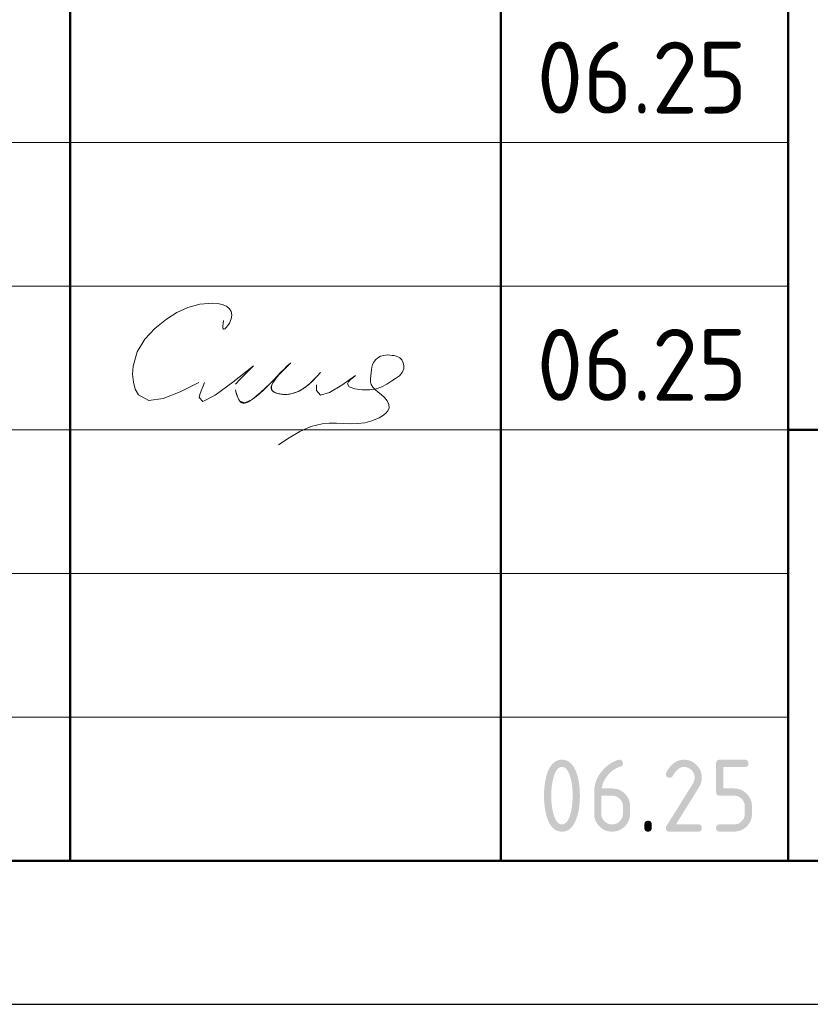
# Model space of a CAD drawing. Header units: millimetres. Extents: x 0 to 74351, y 0 to 35640.
# Tile 3 of 8: x 32189 to 35493, y 0 to 4113. Entities that reach past the tile are written whole.
import ezdxf

# ---------------------------------------------------------------- set-up
doc = ezdxf.new("R2010")
doc.units = ezdxf.units.MM
doc.layers.add('Standard', color=7, linetype='Continuous', lineweight=25)
doc.styles.add('ISOCPEUR', font='isocpeur.ttf')

msp = doc.modelspace()

# ---------------------------------------------------------------- hatches: boundary and pattern name
at = {"layer": 'Standard', "linetype": 'Continuous', "lineweight": 25, "transparency": 33554687}
h = msp.add_hatch(color=7, dxfattribs=at)
h.paths.add_polyline_path([(34499.8, 871.5), (34499.8, 880.9), (34499.3, 889.9), (34498.8, 899), (34497.8, 907.7), (34496.8, 916.5), (34495.3, 925), (34493.9, 933.5), (34491.9, 941.7), (34490.4, 948), (34488.7, 953.4), (34487, 958.8), (34485.1, 963.5), (34483.2, 968.2), (34481.1, 972.1), (34479, 975.9), (34476.7, 979), (34474.4, 982.2), (34471.8, 984.5), (34469.3, 986.8), (34466.6, 988.4), (34463.9, 989.9), (34461, 990.7), (34458.1, 991.5), (34455, 991.5), (34451.9, 991.5), (34449, 990.7), (34446.1, 989.9), (34443.4, 988.4), (34440.8, 986.8), (34438.3, 984.5), (34435.8, 982.1), (34433.5, 979), (34431.2, 975.9), (34429.1, 972), (34427, 968.1), (34425.1, 963.4), (34423.2, 958.7), (34421.5, 953.2), (34419.8, 947.8), (34418.3, 941.5), (34416.3, 933.1), (34414.8, 924.5), (34413.2, 916), (34412.2, 907.2), (34411.2, 898.5), (34410.7, 889.5), (34410.2, 880.6), (34410.2, 871.5), (34410.2, 862.3), (34410.7, 853.3), (34411.2, 844.3), (34412.2, 835.5), (34413.2, 826.7), (34414.6, 818.2), (34416.1, 809.6), (34418.1, 801.4), (34419.6, 795.1), (34421.3, 789.7), (34423, 784.2), (34424.9, 779.6), (34426.8, 774.9), (34428.9, 771), (34431, 767.1), (34433.3, 764), (34435.6, 760.9), (34438.1, 758.6), (34440.6, 756.3), (34443.3, 754.7), (34446.1, 753.2), (34449, 752.4), (34451.9, 751.6), (34455, 751.6), (34458.1, 751.6), (34461, 752.4), (34463.9, 753.2), (34466.6, 754.7), (34469.3, 756.3), (34471.8, 758.6), (34474.4, 760.9), (34476.7, 764), (34479, 767.1), (34481.1, 771), (34483.2, 774.9), (34485.1, 779.6), (34487, 784.2), (34488.7, 789.7), (34490.4, 795.1), (34491.9, 801.4), (34493.9, 809.6), (34495.3, 818.2), (34496.8, 826.7), (34497.8, 835.5), (34498.8, 844.3), (34499.3, 853.3), (34499.8, 862.3)])
h.paths.add_polyline_path([(34529.9, 871.5), (34529.9, 864.8), (34529.6, 858.4), (34529.4, 851.9), (34529, 845.6), (34528.6, 839.4), (34528, 833.4), (34527.4, 827.3), (34526.6, 821.5), (34525.7, 815.7), (34524.7, 810.2), (34523.7, 804.6), (34522.4, 799.3), (34521.2, 793.9), (34519.8, 788.8), (34518.3, 783.7), (34516.7, 778.8), (34514.3, 771.7), (34511.5, 765.4), (34508.7, 759.1), (34505.6, 753.8), (34502.5, 748.4), (34499, 743.9), (34495.5, 739.4), (34491.6, 735.9), (34487.8, 732.3), (34483.5, 729.6), (34479.3, 726.9), (34474.7, 725.1), (34470.2, 723.3), (34465.2, 722.4), (34460.3, 721.5), (34455, 721.5), (34449.7, 721.5), (34444.7, 722.4), (34439.8, 723.3), (34435.2, 725.1), (34430.6, 726.9), (34426.4, 729.6), (34422.2, 732.2), (34418.4, 735.8), (34414.5, 739.4), (34411, 743.8), (34407.5, 748.3), (34404.4, 753.6), (34401.2, 759), (34398.5, 765.2), (34395.7, 771.5), (34393.3, 778.6), (34391.6, 783.5), (34390.2, 788.6), (34388.8, 793.7), (34387.5, 799.1), (34386.3, 804.4), (34385.3, 810), (34384.2, 815.6), (34383.4, 821.4), (34382.6, 827.2), (34382, 833.2), (34381.4, 839.3), (34380.9, 845.5), (34380.5, 851.8), (34380.3, 858.3), (34380.1, 864.8), (34380.1, 871.5), (34380.1, 878.3), (34380.3, 884.8), (34380.5, 891.3), (34380.9, 897.6), (34381.4, 903.8), (34382, 909.9), (34382.6, 915.9), (34383.4, 921.7), (34384.2, 927.5), (34385.3, 933.1), (34386.3, 938.7), (34387.5, 944), (34388.8, 949.4), (34390.2, 954.5), (34391.6, 959.6), (34393.3, 964.5), (34395.7, 971.6), (34398.5, 977.9), (34401.2, 984.1), (34404.4, 989.5), (34407.5, 994.8), (34411, 999.3), (34414.5, 1003.7), (34418.4, 1007.3), (34422.2, 1010.9), (34426.4, 1013.5), (34430.6, 1016.2), (34435.2, 1018), (34439.8, 1019.8), (34444.7, 1020.7), (34449.7, 1021.5), (34455, 1021.5), (34460.3, 1021.5), (34465.2, 1020.6), (34470.2, 1019.8), (34474.7, 1018), (34479.3, 1016.2), (34483.5, 1013.5), (34487.8, 1010.8), (34491.6, 1007.2), (34495.5, 1003.6), (34499, 999.2), (34502.5, 994.7), (34505.6, 989.3), (34508.7, 984), (34511.5, 977.7), (34514.3, 971.4), (34516.7, 964.3), (34518.3, 959.4), (34519.8, 954.3), (34521.2, 949.2), (34522.4, 943.8), (34523.7, 938.5), (34524.7, 932.9), (34525.7, 927.3), (34526.6, 921.5), (34527.4, 915.7), (34528, 909.7), (34528.6, 903.7), (34529, 897.5), (34529.4, 891.2), (34529.6, 884.7), (34529.9, 878.3)], flags=16)
h = msp.add_hatch(color=7, dxfattribs=at)
h.paths.add_polyline_path([(34620, 871.5), (34620, 796.6), (34620, 791.9), (34620.8, 787.5), (34621.6, 783.2), (34623.3, 779.2), (34624.9, 775.2), (34627.3, 771.6), (34629.8, 767.9), (34633, 764.7), (34636.3, 761.4), (34639.9, 758.9), (34643.5, 756.5), (34647.5, 754.9), (34651.5, 753.2), (34655.8, 752.4), (34660.1, 751.6), (34664.8, 751.6), (34669.5, 751.6), (34673.9, 752.4), (34678.2, 753.2), (34682.2, 754.9), (34686.1, 756.5), (34689.7, 759), (34693.4, 761.5), (34696.6, 764.8), (34699.9, 768.1), (34702.3, 771.7), (34704.7, 775.3), (34706.4, 779.3), (34708, 783.3), (34708.8, 787.6), (34709.6, 791.9), (34709.6, 796.6), (34709.6, 826.6), (34709.6, 831.3), (34708.8, 835.6), (34708, 840), (34706.4, 844), (34704.7, 848), (34702.2, 851.6), (34699.8, 855.2), (34696.5, 858.5), (34693.2, 861.7), (34689.6, 864.2), (34686, 866.6), (34682, 868.3), (34678.1, 869.9), (34673.8, 870.7), (34669.5, 871.5), (34664.8, 871.5)])
h.paths.add_polyline_path([(34694.7, 1021.5), (34696.5, 1021.5), (34698.2, 1021.3), (34699.8, 1021.1), (34701.2, 1020.6), (34702.6, 1020.1), (34703.8, 1019.4), (34705, 1018.7), (34705.9, 1017.8), (34706.8, 1016.9), (34707.5, 1015.7), (34708.2, 1014.5), (34708.7, 1013.1), (34709.2, 1011.7), (34709.4, 1010.1), (34709.6, 1008.4), (34709.6, 1006.6), (34709.6, 1003.8), (34709.2, 1001.6), (34708.7, 999.4), (34707.8, 997.7), (34706.8, 996.1), (34705.4, 995.1), (34704, 994.1), (34702.2, 993.6), (34698, 992.5), (34694, 991.1), (34689.9, 989.7), (34686, 987.9), (34682.1, 986.2), (34678.4, 984), (34674.6, 981.9), (34671, 979.4), (34667.3, 976.9), (34663.8, 974), (34660.3, 971.2), (34657, 968), (34653.6, 964.7), (34650.3, 961.1), (34647.1, 957.6), (34644, 953.6), (34639.1, 947.4), (34635.2, 941), (34631.3, 934.6), (34628.4, 928.1), (34625.6, 921.6), (34623.8, 915), (34621.9, 908.4), (34621.1, 901.6), (34664.9, 901.6), (34668.8, 901.6), (34672.6, 901.3), (34676.5, 900.9), (34680.1, 900.2), (34683.8, 899.6), (34687.2, 898.5), (34690.7, 897.5), (34694.1, 896.1), (34697.4, 894.8), (34700.6, 893.1), (34703.7, 891.4), (34706.7, 889.3), (34709.8, 887.3), (34712.6, 884.9), (34715.4, 882.5), (34718.2, 879.8), (34720.8, 877), (34723.2, 874.2), (34725.5, 871.3), (34727.6, 868.3), (34729.6, 865.2), (34731.3, 862.1), (34733, 858.9), (34734.3, 855.6), (34735.6, 852.2), (34736.7, 848.8), (34737.7, 845.3), (34738.3, 841.7), (34739, 838), (34739.3, 834.3), (34739.7, 830.5), (34739.7, 826.6), (34739.7, 796.6), (34739.7, 792.6), (34739.3, 788.9), (34739, 785.1), (34738.3, 781.5), (34737.6, 777.9), (34736.6, 774.4), (34735.6, 770.9), (34734.2, 767.6), (34732.8, 764.3), (34731.1, 761.1), (34729.4, 757.9), (34727.4, 754.9), (34725.3, 751.8), (34722.9, 749), (34720.5, 746.1), (34717.8, 743.4), (34715.1, 740.6), (34712.2, 738.3), (34709.3, 735.9), (34706.3, 733.8), (34703.2, 731.8), (34700.1, 730.1), (34696.9, 728.4), (34693.6, 727), (34690.3, 725.6), (34686.8, 724.6), (34683.4, 723.6), (34679.8, 722.9), (34676.2, 722.2), (34672.4, 721.9), (34668.7, 721.5), (34664.8, 721.5), (34660.9, 721.5), (34657.1, 721.9), (34653.4, 722.2), (34649.8, 722.9), (34646.2, 723.6), (34642.7, 724.6), (34639.2, 725.6), (34635.9, 727), (34632.6, 728.3), (34629.4, 730), (34626.2, 731.7), (34623.2, 733.7), (34620.2, 735.8), (34617.3, 738.2), (34614.5, 740.5), (34611.7, 743.2), (34609, 746), (34606.6, 748.8), (34604.3, 751.7), (34602.2, 754.7), (34600.2, 757.7), (34598.5, 760.9), (34596.8, 764), (34595.4, 767.3), (34594, 770.6), (34593, 774.1), (34592, 777.5), (34591.3, 781.1), (34590.6, 784.7), (34590.3, 788.4), (34590, 792.2), (34590, 796.1), (34590, 886.5), (34590, 892.9), (34590.5, 899.1), (34591, 905.3), (34592.1, 911.2), (34593.1, 917.2), (34594.7, 923), (34596.3, 928.7), (34598.4, 934.3), (34600.5, 939.9), (34603.1, 945.3), (34605.8, 950.7), (34609, 955.9), (34612.1, 961.1), (34615.8, 966.1), (34619.5, 971.1), (34623.7, 975.9), (34627, 979.6), (34630.4, 983), (34633.7, 986.5), (34637.2, 989.7), (34640.6, 992.8), (34644.1, 995.8), (34647.6, 998.7), (34651.2, 1001.3), (34654.8, 1004), (34658.5, 1006.3), (34662.1, 1008.7), (34665.8, 1010.8), (34669.6, 1012.9), (34673.4, 1014.7), (34677.2, 1016.6), (34681.1, 1018.1), (34683.3, 1019), (34685.2, 1019.6), (34687.2, 1020.3), (34688.9, 1020.7), (34690.6, 1021.1), (34692, 1021.3), (34693.5, 1021.5)], flags=16)
for points in [[(34964.6, 1021.5), (34968.5, 1021.5), (34972.2, 1021.2), (34976, 1020.9), (34979.6, 1020.2), (34983.2, 1019.5), (34986.7, 1018.5), (34990.1, 1017.4), (34993.4, 1016.1), (34996.7, 1014.7), (34999.9, 1013), (35003.1, 1011.3), (35006.1, 1009.2), (35009.1, 1007.2), (35012, 1004.8), (35014.9, 1002.4), (35017.6, 999.6), (35020.4, 996.9), (35022.8, 994), (35025.2, 991.1), (35027.2, 988.1), (35029.3, 985), (35031, 981.9), (35032.7, 978.7), (35034.1, 975.4), (35035.5, 972.1), (35036.5, 968.6), (35037.5, 965.2), (35038.2, 961.5), (35038.9, 957.9), (35039.2, 954.2), (35039.6, 950.4), (35039.6, 946.6), (35039.6, 941.2), (35038.7, 935.9), (35037.9, 930.5), (35036.2, 925.1), (35034.5, 919.7), (35031.9, 914.3), (35029.3, 908.8), (35025.9, 903.4), (34931.4, 751.6), (35024.6, 751.6), (35026.4, 751.6), (35028.1, 751.4), (35029.7, 751.1), (35031.1, 750.7), (35032.5, 750.2), (35033.7, 749.5), (35034.9, 748.8), (35035.8, 747.8), (35036.8, 746.9), (35037.5, 745.7), (35038.2, 744.6), (35038.6, 743.2), (35039.1, 741.7), (35039.3, 740.1), (35039.6, 738.4), (35039.6, 736.6), (35039.6, 734.7), (35039.3, 733), (35039.1, 731.4), (35038.6, 730), (35038.2, 728.6), (35037.5, 727.4), (35036.8, 726.2), (35035.8, 725.3), (35034.9, 724.4), (35033.7, 723.7), (35032.5, 723), (35031.1, 722.5), (35029.7, 722), (35028.1, 721.8), (35026.4, 721.5), (35024.6, 721.5), (34904.6, 721.5), (34902.7, 721.5), (34901.1, 721.8), (34899.5, 722), (34898.1, 722.5), (34896.7, 723), (34895.5, 723.7), (34894.3, 724.4), (34893.4, 725.3), (34892.4, 726.2), (34891.7, 727.4), (34891, 728.6), (34890.6, 730), (34890.1, 731.4), (34889.9, 733), (34889.6, 734.7), (34889.6, 736.5), (34889.6, 738.8), (34890.2, 741), (34890.9, 743.1), (34892.1, 745.2), (35002.1, 921.7), (35004, 924.7), (35005.4, 927.8), (35006.8, 930.8), (35007.7, 933.9), (35008.6, 937), (35009.1, 940.2), (35009.6, 943.3), (35009.6, 946.5), (35009.6, 951.2), (35008.8, 955.5), (35007.9, 959.8), (35006.3, 963.8), (35004.6, 967.7), (35002.2, 971.4), (34999.7, 975), (34996.4, 978.3), (34993.1, 981.6), (34989.5, 984.1), (34985.8, 986.6), (34981.9, 988.2), (34977.9, 989.8), (34973.6, 990.7), (34969.3, 991.5), (34964.6, 991.5), (34961.4, 991.5), (34958.3, 990.9), (34955.2, 990.3), (34952.1, 989.1), (34949.1, 988), (34946.1, 986.2), (34943.1, 984.4), (34940.1, 982.1), (34937.2, 979.7), (34934.3, 976.8), (34931.4, 973.8), (34928.6, 970.3), (34925.8, 966.7), (34923, 962.6), (34920.3, 958.5), (34917.6, 953.8), (34916.5, 952), (34915.2, 950.6), (34913.9, 949.2), (34912.3, 948.3), (34910.7, 947.4), (34908.8, 947), (34906.8, 946.5), (34904.6, 946.5), (34902.7, 946.5), (34901.1, 946.7), (34899.5, 947), (34898.1, 947.4), (34896.7, 947.9), (34895.5, 948.6), (34894.3, 949.3), (34893.4, 950.3), (34892.4, 951.2), (34891.7, 952.4), (34891, 953.5), (34890.6, 954.9), (34890.1, 956.3), (34889.9, 958), (34889.6, 959.6), (34889.6, 961.5), (34889.6, 963.2), (34890, 964.7), (34890.3, 966.3), (34891, 967.6), (34894.5, 974.4), (34898.2, 980.3), (34902, 986.2), (34906.1, 991.2), (34910.1, 996.3), (34914.4, 1000.5), (34918.8, 1004.7), (34923.4, 1008.1), (34928, 1011.4), (34932.8, 1014), (34937.7, 1016.5), (34942.9, 1018.2), (34948, 1019.9), (34953.5, 1020.7), (34958.9, 1021.5)], [(35099.5, 886.5), (35099.5, 1006.5), (35099.5, 1008.4), (35099.8, 1010.1), (35100, 1011.7), (35100.4, 1013.1), (35100.9, 1014.5), (35101.6, 1015.7), (35102.3, 1016.9), (35103.3, 1017.8), (35104.2, 1018.7), (35105.4, 1019.4), (35106.5, 1020.1), (35107.9, 1020.6), (35109.3, 1021.1), (35111, 1021.3), (35112.6, 1021.5), (35114.5, 1021.5), (35219.2, 1021.5), (35221.1, 1021.5), (35222.7, 1021.3), (35224.3, 1021.1), (35225.7, 1020.6), (35227.1, 1020.1), (35228.3, 1019.4), (35229.5, 1018.7), (35230.4, 1017.8), (35231.4, 1016.9), (35232.1, 1015.7), (35232.8, 1014.5), (35233.2, 1013.1), (35233.7, 1011.7), (35234, 1010), (35234.2, 1008.4), (35234.2, 1006.5), (35234.2, 1004.6), (35234, 1003), (35233.7, 1001.4), (35233.2, 999.9), (35232.8, 998.5), (35232.1, 997.4), (35231.4, 996.2), (35230.4, 995.2), (35229.5, 994.3), (35228.3, 993.6), (35227.1, 992.9), (35225.7, 992.4), (35224.3, 992), (35222.7, 991.7), (35221.1, 991.5), (35219.2, 991.5), (35129.6, 991.5), (35129.6, 901.6), (35174.4, 901.6), (35178.3, 901.6), (35182.1, 901.3), (35185.8, 900.9), (35189.4, 900.2), (35193, 899.5), (35196.4, 898.5), (35199.9, 897.5), (35203.2, 896.1), (35206.5, 894.7), (35209.7, 893), (35212.8, 891.3), (35215.9, 889.2), (35218.9, 887.1), (35221.8, 884.7), (35224.6, 882.3), (35227.4, 879.5), (35230.1, 876.8), (35232.5, 873.9), (35234.9, 871), (35236.9, 868), (35239, 864.9), (35240.7, 861.8), (35242.4, 858.6), (35243.8, 855.3), (35245.1, 852), (35246.2, 848.5), (35247.2, 845.1), (35247.9, 841.5), (35248.5, 837.9), (35248.9, 834.2), (35249.2, 830.4), (35249.2, 826.6), (35249.2, 796.6), (35249.2, 792.7), (35248.9, 788.9), (35248.5, 785.2), (35247.9, 781.6), (35247.2, 778), (35246.1, 774.5), (35245.1, 771), (35243.7, 767.7), (35242.4, 764.4), (35240.6, 761.2), (35238.9, 758.1), (35236.9, 755), (35234.8, 752), (35232.4, 749.1), (35230, 746.2), (35227.2, 743.5), (35224.5, 740.7), (35221.6, 738.3), (35218.7, 735.9), (35215.7, 733.9), (35212.7, 731.8), (35209.5, 730.1), (35206.3, 728.4), (35203, 727), (35199.7, 725.7), (35196.3, 724.6), (35192.8, 723.6), (35189.2, 722.9), (35185.7, 722.2), (35182, 721.9), (35178.2, 721.5), (35174.4, 721.5), (35114.5, 721.5), (35112.6, 721.5), (35111, 721.8), (35109.3, 722), (35107.9, 722.5), (35106.5, 723), (35105.4, 723.7), (35104.2, 724.4), (35103.3, 725.3), (35102.3, 726.2), (35101.6, 727.4), (35100.9, 728.6), (35100.5, 730), (35100, 731.4), (35099.8, 733), (35099.5, 734.7), (35099.5, 736.6), (35099.5, 738.4), (35099.8, 740.1), (35100, 741.7), (35100.4, 743.2), (35100.9, 744.6), (35101.6, 745.7), (35102.3, 746.9), (35103.3, 747.8), (35104.2, 748.8), (35105.4, 749.5), (35106.5, 750.2), (35107.9, 750.7), (35109.3, 751.1), (35111, 751.4), (35112.6, 751.6), (35114.5, 751.6), (35174.3, 751.6), (35179, 751.6), (35183.4, 752.4), (35187.7, 753.2), (35191.7, 754.9), (35195.7, 756.5), (35199.3, 758.9), (35202.9, 761.4), (35206.1, 764.7), (35209.4, 767.9), (35211.9, 771.6), (35214.3, 775.2), (35215.9, 779.2), (35217.6, 783.2), (35218.4, 787.5), (35219.2, 791.9), (35219.2, 796.6), (35219.2, 826.6), (35219.2, 831.2), (35218.4, 835.5), (35217.5, 839.9), (35215.9, 843.8), (35214.3, 847.8), (35211.8, 851.4), (35209.3, 855.1), (35206, 858.4), (35202.8, 861.7), (35199.1, 864.1), (35195.5, 866.6), (35191.5, 868.3), (35187.6, 869.9), (35183.3, 870.7), (35179, 871.5), (35174.3, 871.5), (35114.5, 871.5), (35112.6, 871.5), (35111, 871.8), (35109.3, 872), (35107.9, 872.5), (35106.5, 873), (35105.4, 873.7), (35104.2, 874.4), (35103.3, 875.3), (35102.3, 876.2), (35101.6, 877.4), (35100.9, 878.6), (35100.4, 880), (35100, 881.4), (35099.8, 883), (35099.5, 884.7)], [(34799.8, 751.6), (34799.8, 753.5), (34800, 755.1), (34800.3, 756.8), (34800.7, 758.2), (34801.2, 759.6), (34801.9, 760.8), (34802.6, 761.9), (34803.6, 762.9), (34804.5, 763.8), (34805.7, 764.5), (34806.8, 765.2), (34808.2, 765.7), (34809.7, 766.2), (34811.3, 766.4), (34812.9, 766.6), (34814.8, 766.6), (34816.7, 766.6), (34818.3, 766.4), (34820, 766.2), (34821.4, 765.7), (34822.8, 765.2), (34824, 764.5), (34825.2, 763.8), (34826.1, 762.9), (34827, 761.9), (34827.7, 760.8), (34828.4, 759.6), (34828.9, 758.2), (34829.4, 756.8), (34829.6, 755.1), (34829.8, 753.5), (34829.8, 751.6), (34829.8, 736.6), (34829.8, 734.7), (34829.6, 733), (34829.4, 731.4), (34828.9, 730), (34828.4, 728.6), (34827.7, 727.4), (34827, 726.2), (34826.1, 725.3), (34825.2, 724.4), (34824, 723.7), (34822.8, 723), (34821.4, 722.5), (34820, 722), (34818.3, 721.8), (34816.7, 721.5), (34814.8, 721.5), (34812.9, 721.5), (34811.3, 721.8), (34809.7, 722), (34808.2, 722.5), (34806.8, 723), (34805.7, 723.7), (34804.5, 724.4), (34803.6, 725.3), (34802.6, 726.2), (34801.9, 727.4), (34801.2, 728.6), (34800.7, 730), (34800.3, 731.4), (34800, 733), (34799.8, 734.7), (34799.8, 736.6)]]:
    msp.add_hatch(color=7, dxfattribs=at).paths.add_polyline_path(points, flags=16)

# ---------------------------------------------------------------- linework, layer by layer
at = {"layer": 'Standard', "color": 7, "linetype": 'Continuous', "lineweight": 50, "transparency": 33554687}
for p, q in [((32400, 600), (32400, 7200)), ((34200, 600), (34200, 7200)), ((35400, 600), (35400, 7200)), ((35400, 2400), (49800, 2400))]:
    msp.add_line(p, q, dxfattribs=at)
at = {"layer": 'Standard', "color": 7, "linetype": 'Continuous', "lineweight": 13, "transparency": 33554687}
for p, q in [((27600, 3600), (35400, 3600)), ((27600, 3000), (35400, 3000)), ((27600, 3000), (35400, 3000)), ((27600, 2400), (35400, 2400)), ((27600, 2400), (35400, 2400)), ((27600, 1800), (35400, 1800)), ((27600, 1200), (35400, 1200))]:
    msp.add_line(p, q, dxfattribs=at)
at = {"layer": 'Standard', "color": 7, "linetype": 'Continuous', "lineweight": 25, "transparency": 33554687}
msp.add_line((27600, 600), (49800, 600), dxfattribs=at)
msp.add_line((27600, 600), (49800, 600), dxfattribs=at)
msp.add_line((27600, 600), (49800, 600), dxfattribs=at)
msp.add_lwpolyline([(0, 0), (50400, 0), (50400, 35640), (0, 35640), (0, 0)], close=True, dxfattribs=at)
msp.add_lwpolyline([(0, 0), (50400, 0), (50400, 35640), (0, 35640), (0, 0)], close=True, dxfattribs=at)
at = {"layer": 'Standard', "color": 7, "linetype": 'Continuous', "lineweight": 50, "transparency": 33554687}
msp.add_lwpolyline([(2400, 35040), (49800, 35040), (49800, 600), (2400, 600), (2400, 35040)], close=True, dxfattribs=at)
at = {"layer": 'Standard', "color": 250, "linetype": 'Continuous', "lineweight": 18, "true_color": 0x2d2d2d, "transparency": 33554687}
for points in [[(33040.4, 2856.7), (33038.6, 2844.1), (33037.5, 2832.9), (33037.9, 2824.6), (33040.4, 2820.7), (33045.4, 2822), (33052.1, 2827.6), (33059.3, 2836.1), (33065.8, 2846.1), (33072.8, 2863.1), (33074.8, 2879.3), (33072.4, 2893.9), (33065.8, 2906.1), (33052.7, 2917.1), (33035.5, 2924.1), (33015.8, 2927.8), (32995.3, 2929.2), (32941.5, 2925), (32892, 2911.2), (32846, 2889.5), (32802.5, 2861.9), (32754, 2823.6), (32711.7, 2778.7), (32679.9, 2726.4), (32662.7, 2665.8), (32660.8, 2632.1), (32663.8, 2599), (32671.8, 2569.2), (32684.9, 2545.6), (32728.1, 2523.1), (32788.3, 2531), (32859.9, 2559.1), (32937.1, 2597.2)], [(33446.1, 2639), (33445.5, 2638.3), (33444.9, 2637.6), (33444.3, 2637), (33443.6, 2636.3), (33434.6, 2626.5), (33425.5, 2616.8), (33416.1, 2607.3), (33406.5, 2598), (33400.4, 2592.6), (33394.2, 2587.3), (33387.9, 2582.1), (33381.3, 2577.2), (33375.9, 2573.4), (33370.3, 2569.8), (33364.7, 2566.5), (33358.9, 2563.3), (33353.8, 2560.7), (33348.5, 2558.3), (33343.2, 2556.2), (33337.8, 2554.2), (33332.8, 2552.7), (33327.6, 2551.3), (33322.5, 2550.1), (33317.3, 2549.2), (33312.1, 2548.5), (33306.9, 2548), (33301.8, 2547.7), (33296.6, 2547.7), (33291.3, 2547.9), (33286, 2548.3), (33280.8, 2548.9), (33275.6, 2549.7), (33271.4, 2550.6), (33267.2, 2551.6), (33263, 2552.8), (33259, 2554.3), (33256.4, 2555.4), (33253.8, 2556.6), (33251.3, 2558), (33249, 2559.5), (33247.5, 2560.6), (33246.1, 2561.8), (33244.9, 2563), (33243.7, 2564.4), (33242.9, 2565.6), (33242.2, 2566.8), (33241.6, 2568.1), (33241, 2569.5), (33240.6, 2571), (33240.3, 2572.5), (33240.2, 2574.1), (33240.1, 2575.6), (33240.2, 2577.8), (33240.5, 2579.9), (33240.9, 2582), (33241.5, 2584.1), (33242.5, 2587.3), (33243.8, 2590.5), (33245.2, 2593.6), (33246.8, 2596.6), (33249.7, 2601.5), (33252.9, 2606.3), (33256.2, 2610.9), (33259.7, 2615.5), (33266.2, 2623.7), (33272.9, 2631.7), (33279.9, 2639.3), (33287.2, 2646.7), (33295.5, 2654.5), (33303.8, 2662.2), (33312.1, 2670.2), (33320, 2678.9), (33320.3, 2679.2), (33320.5, 2679.4), (33320.8, 2679.6), (33321.1, 2679.7), (33321.1, 2679.7), (33321.1, 2679.7), (33321.1, 2679.7), (33321.1, 2679.7), (33321.1, 2679.7), (33321.1, 2679.7), (33321.1, 2679.7), (33321.1, 2679.7), (33321.1, 2679.7), (33321.1, 2679.7), (33321.1, 2679.7), (33321.1, 2679.7), (33321.1, 2679.7), (33321.1, 2679.7), (33321.1, 2679.7), (33321.1, 2679.7), (33321, 2679.5), (33320.9, 2679.3), (33320.7, 2679.1), (33320.5, 2679), (33305.7, 2666), (33292.2, 2652.6), (33279.4, 2638.9), (33266.7, 2625.1), (33248.4, 2606), (33229.5, 2587.3), (33210.1, 2568.9), (33190.4, 2551), (33183.5, 2544.9), (33176.6, 2539), (33169.5, 2533.3), (33162.2, 2527.8), (33158, 2524.8), (33153.6, 2522), (33149.2, 2519.4), (33144.6, 2517), (33141.7, 2515.6), (33138.7, 2514.4), (33135.7, 2513.4), (33132.7, 2512.6), (33130.6, 2512.2), (33128.5, 2511.9), (33126.3, 2511.8), (33124.2, 2511.8), (33122.5, 2512), (33120.8, 2512.3), (33119.2, 2512.7), (33117.6, 2513.2), (33116.1, 2513.9), (33114.6, 2514.7), (33113.2, 2515.6), (33111.9, 2516.6), (33110.4, 2517.9), (33109, 2519.4), (33107.7, 2521), (33106.5, 2522.6), (33104.6, 2525.6), (33102.9, 2528.6), (33101.5, 2531.8), (33100.1, 2535), (33097.2, 2543), (33094.6, 2551.1), (33092.3, 2559.2), (33090.1, 2567.4)], [(33090.1, 2567.4), (33094, 2553.5), (33098.1, 2540.4), (33102.8, 2529), (33108.3, 2520.1), (33130.3, 2512.1), (33159.9, 2526.1), (33195.4, 2555.6), (33235.1, 2594), (33268.7, 2627.1), (33298, 2656.1), (33317, 2675.3), (33320, 2678.8), (33313.9, 2673.2), (33303.8, 2663.5), (33291.2, 2650.8), (33277.5, 2636.4), (33260.3, 2616.3), (33246.9, 2596.7), (33240.3, 2579), (33243.6, 2564.6), (33250.9, 2558.2), (33261.3, 2553.4), (33273.7, 2550.1), (33286.7, 2548.2), (33317.9, 2549.3), (33346.2, 2557.4), (33371.9, 2570.8), (33395.2, 2588.1), (33408.7, 2600.1), (33421.5, 2612.7), (33433.9, 2625.7), (33446.1, 2639)], [(33592.6, 2626.6), (33580.6, 2617.6), (33570.1, 2608.7), (33562.3, 2600.4), (33558.6, 2592.7), (33566.4, 2580.1), (33589.4, 2571.5), (33620.4, 2567.1), (33652, 2567.2), (33679.2, 2571.8), (33701.8, 2580.2), (33722.5, 2591.4), (33743.5, 2604.4), (33760, 2614.7), (33775.5, 2626.1), (33787.8, 2639.4), (33794.4, 2655.3), (33794.7, 2667.8), (33791.6, 2680.5), (33785.5, 2692.1), (33776.9, 2701.1), (33769.7, 2705.3), (33761.8, 2708.1), (33753.4, 2710), (33744.8, 2711.2), (33735.7, 2712.3), (33726.7, 2712.8), (33717.7, 2712.6), (33708.8, 2711.2), (33696.8, 2707.2), (33685.6, 2700.9), (33675.8, 2692.6), (33668.3, 2682.8), (33663.6, 2672.6), (33660.8, 2661.6), (33659, 2650), (33657.6, 2637.9), (33656, 2625.1), (33654.9, 2612.6), (33655.2, 2600.7), (33657.6, 2589.9), (33664.4, 2578.2), (33674.6, 2567.9), (33686.9, 2558), (33700, 2547.5), (33713.4, 2534.7), (33724.5, 2520.8), (33731.6, 2506.5), (33732.9, 2492.4), (33728, 2480), (33718.2, 2468.7), (33705.1, 2458.6), (33690.5, 2449.9), (33661.1, 2437.2), (33631.8, 2429.7), (33602.5, 2426.3), (33572.9, 2425.7), (33542.8, 2426.8), (33512.5, 2428), (33482.4, 2428.2), (33452.9, 2425.7), (33405, 2413.5), (33359.2, 2392.9), (33314.7, 2366.6), (33270.9, 2337.5)], [(32961.1, 2597.2), (32953.8, 2579.5), (32947.1, 2562.6), (32942, 2547.5), (32939.1, 2535.1), (32954.5, 2518.3), (33005.5, 2544.4), (33080.1, 2598.9), (33166.5, 2667.8)], [(33166.5, 2667.8), (33147.4, 2648.7), (33128.3, 2629.6), (33109.2, 2610.5), (33090.1, 2591.4)], [(33429.2, 2588.1), (33428.8, 2581.6), (33428.6, 2575.3), (33428.7, 2569.4), (33429.2, 2564.1), (33446.4, 2545.5), (33483.9, 2556.2), (33534.9, 2586.5), (33592.6, 2626.6)]]:
    msp.add_lwpolyline(points, dxfattribs=at)

# ---------------------------------------------------------------- texts
at = {"layer": 'Standard', "color": 7, "linetype": 'Continuous', "lineweight": 25, "transparency": 33554687, "char_height": 300, "width": 1070.015, "attachment_point": 7, "style": 'ISOCPEUR'}
for insert in [(34350.1, 3721.5), (34350.1, 2521.5)]:
    msp.add_mtext('\\W0.94;06.25', dxfattribs=dict(at, insert=insert))

doc.saveas('drawing.dxf')
